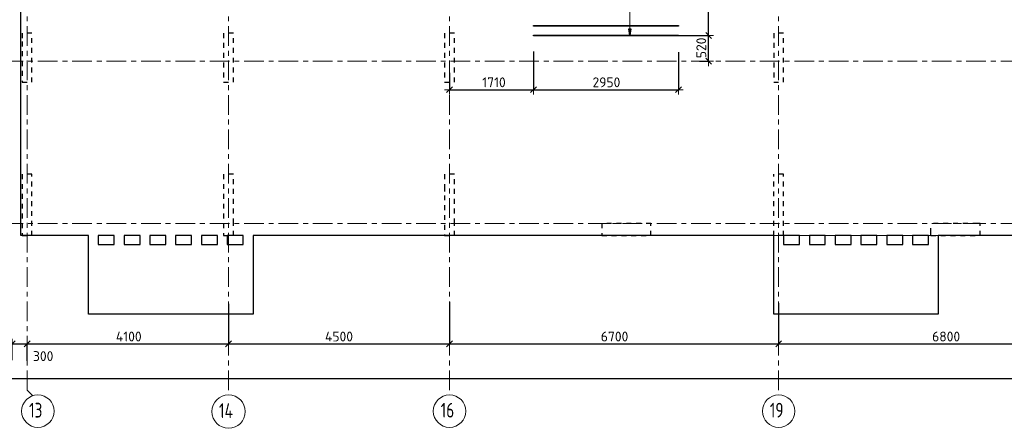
# Model space of a CAD drawing. Header units: metres. Extents: x -38 to 98, y -15 to 21.
# Tile 9 of 124: x 33 to 53, y -4 to 4. Entities that reach past the tile are written whole.
import ezdxf

# ---------------------------------------------------------------- set-up
doc = ezdxf.new("R2010")
doc.units = ezdxf.units.M
doc.header["$PDMODE"] = 65
for name, pattern in [('______11', [0.5, 0.4, -0.05, 0, -0.05]), ('______2', [0.0405, 0.03, -0.0105]), ('______5', [1.1, 0.8, -0.1, 0.1, -0.1])]:
    doc.linetypes.add(name, pattern=pattern)
for name, color, linetype, lineweight in [('XR$2$Осевая линия (1)', 7, '______5', 13), ('XR$2$Размерная линия (1)', 7, 'Continuous', 13), ('XR$4$Перекрытие (1)', 7, 'Continuous', 35), ('XR$4$Размерная линия (1)', 7, 'Continuous', 13)]:
    doc.layers.add(name, color=color, linetype=linetype, lineweight=lineweight)
doc.layers.add('XR$4$Арм.стержн.Доп. Арм верхн.зоны Х', color=7, linetype='Continuous', lineweight=35, true_color=0x8c8cff)
doc.layers.add('XR$6$Стена_ бетон несущ.', color=7, linetype='Continuous', lineweight=70, true_color=0xb4b496)
doc.styles.add('ISOCPEUR', font='txt')
doc.dimstyles.new('DIMSTYLE_3', dxfattribs={"dimtxt": 0.2, "dimasz": 0.2, "dimexe": 0, "dimexo": 0, "dimgap": 0.1, "dimtad": 2, "dimdec": 0, "dimlfac": 1000, "dimrnd": 5, "dimzin": 12, "dimdsep": 46, "dimtxsty": 'ISOCPEUR', "dimblk1": 'ALL_ML_STRICH', "dimblk2": 'ALL_ML_STRICH', "dimsah": 1, "dimcen": 0, "dimclrd": 7, "dimclre": 256, "dimclrt": 7, "dimadec": 0, "dimazin": 0, "dimtfac": 1, "dimtdec": 0, "dimtix": 1, "dimtmove": 2, "dimatfit": 3, "dimfxl": 0, "dimtzin": 0, "dimlwd": 0, "dimlwe": -3, "dimarcsym": 0})
doc.dimstyles.new('DIMSTYLE_33', dxfattribs={"dimtxt": 0.2, "dimasz": 0.2, "dimexe": 0, "dimexo": 0, "dimgap": 0.1, "dimtad": 2, "dimdec": 0, "dimlfac": 1000, "dimrnd": 5, "dimzin": 12, "dimdsep": 46, "dimtxsty": 'ISOCPEUR', "dimblk1": 'ALL_ML_STRICH', "dimblk2": 'ALL_ML_STRICH', "dimsah": 1, "dimcen": 0, "dimclrd": 7, "dimclre": 256, "dimclrt": 7, "dimadec": 0, "dimazin": 0, "dimtfac": 1, "dimtdec": 0, "dimtix": 1, "dimtmove": 2, "dimatfit": 3, "dimfxl": 0, "dimtvp": 1.2, "dimtzin": 0, "dimlwd": 0, "dimlwe": -3, "dimarcsym": 0})
doc.dimstyles.new('DIMSTYLE_4', dxfattribs={"dimtxt": 0.2, "dimasz": 0.2, "dimexe": 0, "dimexo": 0, "dimgap": 0.1, "dimtad": 0, "dimdec": 0, "dimlfac": 1000, "dimrnd": 5, "dimzin": 12, "dimdsep": 46, "dimtxsty": 'ISOCPEUR', "dimblk1": 'ALL_ML_STRICH', "dimblk2": 'ALL_ML_STRICH', "dimsah": 1, "dimcen": 0, "dimclrd": 7, "dimclre": 256, "dimclrt": 7, "dimadec": 0, "dimazin": 0, "dimtfac": 1, "dimtdec": 0, "dimtix": 1, "dimtmove": 2, "dimatfit": 3, "dimfxl": 0, "dimtvp": 1.2, "dimtzin": 0, "dimlwd": 0, "dimlwe": -3, "dimarcsym": 0})

# ---------------------------------------------------------------- blocks, each defined once
blk = doc.blocks.new('ALL_ML_STRICH')
at = {"color": 0, "linetype": 'ByBlock', "lineweight": -2}
for p, q in [((-1, 0), (0.5, 0)), ((-0.3, -0.3), (0.3, 0.3)), ((0, -0.5), (0, 0.5))]:
    blk.add_line(p, q, dxfattribs=at)
blk = doc.blocks.new('*D12')
at = {"layer": 'DEFPOINTS', "color": 7, "linetype": 'Continuous', "lineweight": 13, "transparency": 33554687}
for p in [(0.5, -3.103), (0.5, -3.156), (61.6, -3.14)]:
    blk.add_point(p, dxfattribs=at)
at = {"layer": 'XR$2$Размерная линия (1)', "color": 9, "linetype": 'Continuous', "lineweight": -2, "true_color": 0xc7c7c7, "transparency": 33554687}
for p, q in [((0.5, -3.123), (0.5, -3.156)), ((61.6, -3.156), (61.6, -3.156))]:
    blk.add_line(p, q, dxfattribs=at)
at = {"layer": 'XR$2$Размерная линия (1)', "color": 7, "linetype": 'Continuous', "lineweight": -2, "transparency": 33554687}
blk.add_line((0.5, -3.156), (61.6, -3.156), dxfattribs=at)
at = {"layer": 'XR$2$Размерная линия (1)', "color": 7, "linetype": 'Continuous', "lineweight": 13, "transparency": 33554687, "xscale": 0.2, "yscale": 0.2, "zscale": 0.2, "rotation": 180}
blk.add_blockref('ALL_ML_STRICH', (0.5, -3.156), dxfattribs=at)
at = {"layer": 'XR$2$Размерная линия (1)', "color": 7, "linetype": 'Continuous', "lineweight": 13, "transparency": 33554687, "xscale": 0.2, "yscale": 0.2, "zscale": 0.2}
blk.add_blockref('ALL_ML_STRICH', (61.6, -3.156), dxfattribs=at)
at = {"layer": 'XR$2$Размерная линия (1)', "color": 7, "linetype": 'Continuous', "lineweight": 13, "transparency": 33554687, "insert": (31.1, -3.006), "char_height": 0.2, "width": 1, "attachment_point": 5, "style": 'ISOCPEUR'}
blk.add_mtext('\\A1;{61100}', dxfattribs=at)
blk = doc.blocks.new('*D20')
at = {"layer": 'DEFPOINTS', "color": 7, "linetype": 'Continuous', "lineweight": 13, "transparency": 33554687}
for p in [(32.55, -2.452), (32.55, -2.802), (32.85, -2.818)]:
    blk.add_point(p, dxfattribs=at)
at = {"layer": 'XR$2$Размерная линия (1)', "color": 9, "linetype": 'Continuous', "lineweight": -2, "true_color": 0xc7c7c7, "transparency": 33554687}
for p, q in [((32.55, -2.782), (32.55, -2.452)), ((32.85, -2.798), (32.85, -2.452))]:
    blk.add_line(p, q, dxfattribs=at)
at = {"layer": 'XR$2$Размерная линия (1)', "color": 7, "linetype": 'Continuous', "lineweight": -2, "transparency": 33554687}
blk.add_line((32.55, -2.452), (32.85, -2.452), dxfattribs=at)
at = {"layer": 'XR$2$Размерная линия (1)', "color": 7, "linetype": 'Continuous', "lineweight": 13, "transparency": 33554687, "xscale": 0.2, "yscale": 0.2, "zscale": 0.2, "rotation": 180}
blk.add_blockref('ALL_ML_STRICH', (32.55, -2.452), dxfattribs=at)
at = {"layer": 'XR$2$Размерная линия (1)', "color": 7, "linetype": 'Continuous', "lineweight": 13, "transparency": 33554687, "xscale": 0.2, "yscale": 0.2, "zscale": 0.2}
blk.add_blockref('ALL_ML_STRICH', (32.85, -2.452), dxfattribs=at)
at = {"layer": 'XR$2$Размерная линия (1)', "color": 7, "linetype": 'Continuous', "lineweight": 13, "transparency": 33554687, "insert": (33.178, -2.7), "char_height": 0.2, "width": 0.6, "attachment_point": 5, "style": 'ISOCPEUR'}
blk.add_mtext('\\A1;{300}', dxfattribs=at)
blk = doc.blocks.new('*D21')
at = {"layer": 'DEFPOINTS', "color": 7, "linetype": 'Continuous', "lineweight": 13, "transparency": 33554687}
for p in [(36.95, -1.617), (32.85, -2.452), (32.85, -2.818)]:
    blk.add_point(p, dxfattribs=at)
at = {"layer": 'XR$2$Размерная линия (1)', "color": 9, "linetype": 'Continuous', "lineweight": -2, "true_color": 0xc7c7c7, "transparency": 33554687}
for p, q in [((36.95, -1.637), (36.95, -2.452)), ((32.85, -2.798), (32.85, -2.452))]:
    blk.add_line(p, q, dxfattribs=at)
at = {"layer": 'XR$2$Размерная линия (1)', "color": 7, "linetype": 'Continuous', "lineweight": -2, "transparency": 33554687}
blk.add_line((32.85, -2.452), (36.95, -2.452), dxfattribs=at)
at = {"layer": 'XR$2$Размерная линия (1)', "color": 7, "linetype": 'Continuous', "lineweight": 13, "transparency": 33554687, "xscale": 0.2, "yscale": 0.2, "zscale": 0.2, "rotation": 180}
blk.add_blockref('ALL_ML_STRICH', (32.85, -2.452), dxfattribs=at)
at = {"layer": 'XR$2$Размерная линия (1)', "color": 7, "linetype": 'Continuous', "lineweight": 13, "transparency": 33554687, "xscale": 0.2, "yscale": 0.2, "zscale": 0.2}
blk.add_blockref('ALL_ML_STRICH', (36.95, -2.452), dxfattribs=at)
at = {"layer": 'XR$2$Размерная линия (1)', "color": 7, "linetype": 'Continuous', "lineweight": 13, "transparency": 33554687, "insert": (34.92, -2.302), "char_height": 0.2, "width": 0.8, "attachment_point": 5, "style": 'ISOCPEUR'}
blk.add_mtext('\\A1;{4100}', dxfattribs=at)
blk = doc.blocks.new('*D22')
at = {"layer": 'DEFPOINTS', "color": 7, "linetype": 'Continuous', "lineweight": 13, "transparency": 33554687}
for p in [(41.45, -1.575), (36.95, -1.617), (36.95, -2.452)]:
    blk.add_point(p, dxfattribs=at)
at = {"layer": 'XR$2$Размерная линия (1)', "color": 9, "linetype": 'Continuous', "lineweight": -2, "true_color": 0xc7c7c7, "transparency": 33554687}
for p, q in [((41.45, -1.595), (41.45, -2.452)), ((36.95, -1.637), (36.95, -2.452))]:
    blk.add_line(p, q, dxfattribs=at)
at = {"layer": 'XR$2$Размерная линия (1)', "color": 7, "linetype": 'Continuous', "lineweight": -2, "transparency": 33554687}
blk.add_line((36.95, -2.452), (41.45, -2.452), dxfattribs=at)
at = {"layer": 'XR$2$Размерная линия (1)', "color": 7, "linetype": 'Continuous', "lineweight": 13, "transparency": 33554687, "xscale": 0.2, "yscale": 0.2, "zscale": 0.2, "rotation": 180}
blk.add_blockref('ALL_ML_STRICH', (36.95, -2.452), dxfattribs=at)
at = {"layer": 'XR$2$Размерная линия (1)', "color": 7, "linetype": 'Continuous', "lineweight": 13, "transparency": 33554687, "xscale": 0.2, "yscale": 0.2, "zscale": 0.2}
blk.add_blockref('ALL_ML_STRICH', (41.45, -2.452), dxfattribs=at)
at = {"layer": 'XR$2$Размерная линия (1)', "color": 7, "linetype": 'Continuous', "lineweight": 13, "transparency": 33554687, "insert": (39.2, -2.302), "char_height": 0.2, "width": 0.8, "attachment_point": 5, "style": 'ISOCPEUR'}
blk.add_mtext('\\A1;{4500}', dxfattribs=at)
blk = doc.blocks.new('*D23')
at = {"layer": 'DEFPOINTS', "color": 7, "linetype": 'Continuous', "lineweight": 13, "transparency": 33554687}
for p in [(41.45, -1.575), (48.15, -1.606), (41.45, -2.452)]:
    blk.add_point(p, dxfattribs=at)
at = {"layer": 'XR$2$Размерная линия (1)', "color": 9, "linetype": 'Continuous', "lineweight": -2, "true_color": 0xc7c7c7, "transparency": 33554687}
for p, q in [((41.45, -1.595), (41.45, -2.452)), ((48.15, -1.626), (48.15, -2.452))]:
    blk.add_line(p, q, dxfattribs=at)
at = {"layer": 'XR$2$Размерная линия (1)', "color": 7, "linetype": 'Continuous', "lineweight": -2, "transparency": 33554687}
blk.add_line((41.45, -2.452), (48.15, -2.452), dxfattribs=at)
at = {"layer": 'XR$2$Размерная линия (1)', "color": 7, "linetype": 'Continuous', "lineweight": 13, "transparency": 33554687, "xscale": 0.2, "yscale": 0.2, "zscale": 0.2, "rotation": 180}
blk.add_blockref('ALL_ML_STRICH', (41.45, -2.452), dxfattribs=at)
at = {"layer": 'XR$2$Размерная линия (1)', "color": 7, "linetype": 'Continuous', "lineweight": 13, "transparency": 33554687, "xscale": 0.2, "yscale": 0.2, "zscale": 0.2}
blk.add_blockref('ALL_ML_STRICH', (48.15, -2.452), dxfattribs=at)
at = {"layer": 'XR$2$Размерная линия (1)', "color": 7, "linetype": 'Continuous', "lineweight": 13, "transparency": 33554687, "insert": (44.81, -2.302), "char_height": 0.2, "width": 0.8, "attachment_point": 5, "style": 'ISOCPEUR'}
blk.add_mtext('\\A1;{6700}', dxfattribs=at)
blk = doc.blocks.new('*D24')
at = {"layer": 'DEFPOINTS', "color": 7, "linetype": 'Continuous', "lineweight": 13, "transparency": 33554687}
for p in [(54.95, -1.403), (48.15, -1.606), (48.15, -2.452)]:
    blk.add_point(p, dxfattribs=at)
at = {"layer": 'XR$2$Размерная линия (1)', "color": 9, "linetype": 'Continuous', "lineweight": -2, "true_color": 0xc7c7c7, "transparency": 33554687}
for p, q in [((54.95, -1.423), (54.95, -2.452)), ((48.15, -1.626), (48.15, -2.452))]:
    blk.add_line(p, q, dxfattribs=at)
at = {"layer": 'XR$2$Размерная линия (1)', "color": 7, "linetype": 'Continuous', "lineweight": -2, "transparency": 33554687}
blk.add_line((48.15, -2.452), (54.95, -2.452), dxfattribs=at)
at = {"layer": 'XR$2$Размерная линия (1)', "color": 7, "linetype": 'Continuous', "lineweight": 13, "transparency": 33554687, "xscale": 0.2, "yscale": 0.2, "zscale": 0.2, "rotation": 180}
blk.add_blockref('ALL_ML_STRICH', (48.15, -2.452), dxfattribs=at)
at = {"layer": 'XR$2$Размерная линия (1)', "color": 7, "linetype": 'Continuous', "lineweight": 13, "transparency": 33554687, "xscale": 0.2, "yscale": 0.2, "zscale": 0.2}
blk.add_blockref('ALL_ML_STRICH', (54.95, -2.452), dxfattribs=at)
at = {"layer": 'XR$2$Размерная линия (1)', "color": 7, "linetype": 'Continuous', "lineweight": 13, "transparency": 33554687, "insert": (51.56, -2.302), "char_height": 0.2, "width": 0.8, "attachment_point": 5, "style": 'ISOCPEUR'}
blk.add_mtext('\\A1;{6800}', dxfattribs=at)
blk = doc.blocks.new('*D275')
at = {"layer": 'DEFPOINTS', "color": 7, "linetype": 'Continuous', "lineweight": 13, "transparency": 33554687}
for p in [(43.159, 3.513), (41.45, 3.079), (41.45, 2.719)]:
    blk.add_point(p, dxfattribs=at)
at = {"layer": 'XR$4$Размерная линия (1)', "color": 9, "linetype": 'Continuous', "lineweight": -2, "true_color": 0xc7c7c7, "transparency": 33554687}
for p, q in [((43.159, 3.493), (43.159, 2.719)), ((41.45, 3.059), (41.45, 2.719))]:
    blk.add_line(p, q, dxfattribs=at)
at = {"layer": 'XR$4$Размерная линия (1)', "color": 7, "linetype": 'Continuous', "lineweight": -2, "transparency": 33554687}
blk.add_line((41.45, 2.719), (43.159, 2.719), dxfattribs=at)
at = {"layer": 'XR$4$Размерная линия (1)', "color": 7, "linetype": 'Continuous', "lineweight": 13, "transparency": 33554687, "xscale": 0.2, "yscale": 0.2, "zscale": 0.2, "rotation": 180}
blk.add_blockref('ALL_ML_STRICH', (41.45, 2.719), dxfattribs=at)
at = {"layer": 'XR$4$Размерная линия (1)', "color": 7, "linetype": 'Continuous', "lineweight": 13, "transparency": 33554687, "xscale": 0.2, "yscale": 0.2, "zscale": 0.2}
blk.add_blockref('ALL_ML_STRICH', (43.159, 2.719), dxfattribs=at)
at = {"layer": 'XR$4$Размерная линия (1)', "color": 7, "linetype": 'Continuous', "lineweight": 13, "transparency": 33554687, "insert": (42.355, 2.869), "char_height": 0.2, "width": 0.8, "attachment_point": 5, "style": 'ISOCPEUR'}
blk.add_mtext('\\A1;{1710}', dxfattribs=at)
blk = doc.blocks.new('*D276')
at = {"layer": 'DEFPOINTS', "color": 7, "linetype": 'Continuous', "lineweight": 13, "transparency": 33554687}
for p in [(43.159, 3.513), (46.109, 3.501), (43.159, 2.719)]:
    blk.add_point(p, dxfattribs=at)
at = {"layer": 'XR$4$Размерная линия (1)', "color": 9, "linetype": 'Continuous', "lineweight": -2, "true_color": 0xc7c7c7, "transparency": 33554687}
for p, q in [((43.159, 3.493), (43.159, 2.719)), ((46.109, 3.481), (46.109, 2.719))]:
    blk.add_line(p, q, dxfattribs=at)
at = {"layer": 'XR$4$Размерная линия (1)', "color": 7, "linetype": 'Continuous', "lineweight": -2, "transparency": 33554687}
blk.add_line((43.159, 2.719), (46.109, 2.719), dxfattribs=at)
at = {"layer": 'XR$4$Размерная линия (1)', "color": 7, "linetype": 'Continuous', "lineweight": 13, "transparency": 33554687, "xscale": 0.2, "yscale": 0.2, "zscale": 0.2, "rotation": 180}
blk.add_blockref('ALL_ML_STRICH', (43.159, 2.719), dxfattribs=at)
at = {"layer": 'XR$4$Размерная линия (1)', "color": 7, "linetype": 'Continuous', "lineweight": 13, "transparency": 33554687, "xscale": 0.2, "yscale": 0.2, "zscale": 0.2}
blk.add_blockref('ALL_ML_STRICH', (46.109, 2.719), dxfattribs=at)
at = {"layer": 'XR$4$Размерная линия (1)', "color": 7, "linetype": 'Continuous', "lineweight": 13, "transparency": 33554687, "insert": (44.644, 2.869), "char_height": 0.2, "width": 0.8, "attachment_point": 5, "style": 'ISOCPEUR'}
blk.add_mtext('\\A1;{2950}', dxfattribs=at)
blk = doc.blocks.new('*D314')
at = {"layer": 'DEFPOINTS', "color": 7, "linetype": 'Continuous', "lineweight": 13, "transparency": 33554687}
for p in [(45.971, 3.82), (46.561, 3.3), (46.725, 3.3)]:
    blk.add_point(p, dxfattribs=at)
at = {"layer": 'XR$4$Размерная линия (1)', "color": 9, "linetype": 'Continuous', "lineweight": -2, "true_color": 0xc7c7c7, "transparency": 33554687}
for p, q in [((45.991, 3.82), (46.725, 3.82)), ((46.541, 3.3), (46.725, 3.3))]:
    blk.add_line(p, q, dxfattribs=at)
at = {"layer": 'XR$4$Размерная линия (1)', "color": 7, "linetype": 'Continuous', "lineweight": -2, "transparency": 33554687}
blk.add_line((46.725, 3.3), (46.725, 3.82), dxfattribs=at)
at = {"layer": 'XR$4$Размерная линия (1)', "color": 7, "linetype": 'Continuous', "lineweight": 13, "transparency": 33554687, "xscale": 0.2, "yscale": 0.2, "zscale": 0.2}
for p, rotation in [((46.725, 3.82), 90), ((46.725, 3.3), 270)]:
    blk.add_blockref('ALL_ML_STRICH', p, dxfattribs=dict(at, rotation=rotation))
at = {"layer": 'XR$4$Размерная линия (1)', "color": 7, "linetype": 'Continuous', "lineweight": 13, "transparency": 33554687, "insert": (46.575, 3.57), "char_height": 0.2, "width": 0.6, "attachment_point": 5, "rotation": 90, "style": 'ISOCPEUR'}
blk.add_mtext('\\A1;{520}', dxfattribs=at)
blk = doc.blocks.new('*D315')
at = {"layer": 'DEFPOINTS', "color": 7, "linetype": 'Continuous', "lineweight": 13, "transparency": 33554687}
for p in [(46.007, 6.22), (45.971, 3.82), (46.725, 3.82)]:
    blk.add_point(p, dxfattribs=at)
at = {"layer": 'XR$4$Размерная линия (1)', "color": 9, "linetype": 'Continuous', "lineweight": -2, "true_color": 0xc7c7c7, "transparency": 33554687}
for p, q in [((46.027, 6.22), (46.725, 6.22)), ((45.991, 3.82), (46.725, 3.82))]:
    blk.add_line(p, q, dxfattribs=at)
at = {"layer": 'XR$4$Размерная линия (1)', "color": 7, "linetype": 'Continuous', "lineweight": -2, "transparency": 33554687}
blk.add_line((46.725, 3.82), (46.725, 6.22), dxfattribs=at)
at = {"layer": 'XR$4$Размерная линия (1)', "color": 7, "linetype": 'Continuous', "lineweight": 13, "transparency": 33554687, "xscale": 0.2, "yscale": 0.2, "zscale": 0.2}
for p, rotation in [((46.725, 6.22), 90), ((46.725, 3.82), 270)]:
    blk.add_blockref('ALL_ML_STRICH', p, dxfattribs=dict(at, rotation=rotation))
at = {"layer": 'XR$4$Размерная линия (1)', "color": 7, "linetype": 'Continuous', "lineweight": 13, "transparency": 33554687, "insert": (46.575, 5.02), "char_height": 0.2, "width": 0.8, "attachment_point": 5, "rotation": 90, "style": 'ISOCPEUR'}
blk.add_mtext('\\A1;{2400}', dxfattribs=at)

msp = doc.modelspace()

# ---------------------------------------------------------------- linework, layer by layer
at = {"layer": 'XR$2$Осевая линия (1)', "color": 253, "linetype": '______11', "lineweight": 13, "true_color": 0xa0a0a0, "transparency": 33554687}
for p, q in [((32.85, -3.39), (32.85, 19.78)), ((36.95, -3.39), (36.95, 8.76)), ((41.45, -3.39), (41.45, 8.13)), ((48.15, -3.39), (48.15, 8.13)), ((-2.63, 3.3), (62.6, 3.3)), ((-2.63, 0), (62.6, 0)), ((32.85, -3.39), (32.9702, -3.5102))]:
    msp.add_line(p, q, dxfattribs=at)
at = {"layer": 'XR$2$Осевая линия (1)', "color": 7, "linetype": 'Continuous', "lineweight": 13, "transparency": 33554687}
for centre, radius in [((33.0704, -3.8199), 0.3304), ((36.9521, -3.8291), 0.3396), ((41.4504, -3.8199), 0.3304), ((48.1504, -3.8199), 0.3304)]:
    msp.add_circle(centre, radius, dxfattribs=at)
at = {"layer": 'XR$4$Арм.стержн.Доп. Арм верхн.зоны Х', "color": 7, "linetype": 'Continuous', "lineweight": 13, "transparency": 33554687}
for q in [(45.1206, 6.2202), (45.1206, 3.8202)]:
    msp.add_line((45.1206, 3.8202), q, dxfattribs=at)
at = {"layer": 'XR$4$Арм.стержн.Доп. Арм верхн.зоны Х', "color": 253, "linetype": 'Continuous', "lineweight": -3, "true_color": 0xa0a0a0, "transparency": 33554687}
for q in [(45.0206, 3.8202), (45.2206, 3.8202)]:
    msp.add_line((45.1206, 3.8202), q, dxfattribs=at)
at = {"layer": 'XR$4$Арм.стержн.Доп. Арм верхн.зоны Х', "color": 7, "linetype": 'Continuous', "lineweight": 25, "transparency": 33554687}
for p, q in [((45.1206, 3.8202), (45.1006, 3.9602)), ((45.1006, 3.9602), (45.1406, 3.9602)), ((45.1406, 3.9602), (45.1206, 3.8202))]:
    msp.add_line(p, q, dxfattribs=at)
at = {"layer": 'XR$4$Арм.стержн.Доп. Арм верхн.зоны Х', "color": 34, "linetype": 'Continuous', "lineweight": 25, "transparency": 33554687}
for points in [[(46.1092, 4.0142), (43.1592, 4.0142), (43.1592, 4.0262), (46.1092, 4.0262), (46.1092, 4.0142)], [(46.1092, 3.8142), (43.1592, 3.8142), (43.1592, 3.8262), (46.1092, 3.8262), (46.1092, 3.8142)]]:
    msp.add_lwpolyline(points, dxfattribs=at)
at = {"layer": 'XR$4$Перекрытие (1)', "color": 7, "linetype": 'Continuous', "lineweight": 25, "transparency": 33554687}
for p, q in [((32.725, -0.2498), (32.725, 16.6502)), ((34.1, -0.2498), (32.725, -0.2498)), ((34.1, -0.5098), (34.1, -0.2498)), ((34.3, -0.2498), (34.3, -0.4298)), ((34.625, -0.2498), (34.3, -0.2498)), ((34.625, -0.4298), (34.625, -0.2498)), ((34.825, -0.2498), (34.825, -0.4298)), ((35.15, -0.2498), (34.825, -0.2498)), ((35.15, -0.4298), (35.15, -0.2498)), ((35.35, -0.2498), (35.35, -0.4298)), ((35.675, -0.2498), (35.35, -0.2498)), ((35.675, -0.4298), (35.675, -0.2498)), ((35.875, -0.2498), (35.875, -0.4298)), ((36.2, -0.2498), (35.875, -0.2498)), ((36.2, -0.4298), (36.2, -0.2498)), ((36.4, -0.2498), (36.4, -0.4298)), ((36.725, -0.2498), (36.4, -0.2498)), ((36.725, -0.4298), (36.725, -0.2498)), ((36.925, -0.2498), (36.925, -0.4298)), ((37.25, -0.2498), (36.925, -0.2498)), ((37.25, -0.4298), (37.25, -0.2498)), ((37.45, -0.2498), (37.45, -0.5098)), ((48.05, -0.2498), (37.45, -0.2498)), ((48.05, -0.5098), (48.05, -0.2498)), ((48.25, -0.2498), (48.25, -0.4298)), ((48.575, -0.2498), (48.25, -0.2498)), ((48.575, -0.4298), (48.575, -0.2498)), ((48.775, -0.2498), (48.775, -0.4298)), ((49.1, -0.2498), (48.775, -0.2498)), ((49.1, -0.4298), (49.1, -0.2498)), ((49.3, -0.2498), (49.3, -0.4298)), ((49.625, -0.2498), (49.3, -0.2498)), ((49.625, -0.4298), (49.625, -0.2498)), ((49.825, -0.2498), (49.825, -0.4298)), ((50.15, -0.2498), (49.825, -0.2498)), ((50.15, -0.4298), (50.15, -0.2498)), ((50.35, -0.2498), (50.35, -0.4298)), ((50.675, -0.2498), (50.35, -0.2498)), ((50.675, -0.4298), (50.675, -0.2498)), ((50.875, -0.2498), (50.875, -0.4298)), ((51.2, -0.2498), (50.875, -0.2498)), ((51.2, -0.4298), (51.2, -0.2498)), ((51.4, -0.2498), (51.4, -0.5098)), ((61.85, -0.2498), (51.4, -0.2498)), ((34.1, -1.8498), (34.1, -0.5098)), ((34.3, -0.4298), (34.625, -0.4298)), ((34.825, -0.4298), (35.15, -0.4298)), ((35.35, -0.4298), (35.675, -0.4298)), ((35.875, -0.4298), (36.2, -0.4298)), ((36.4, -0.4298), (36.725, -0.4298)), ((36.925, -0.4298), (37.25, -0.4298)), ((37.45, -0.5098), (37.45, -1.8498)), ((48.05, -1.8498), (48.05, -0.5098)), ((48.25, -0.4298), (48.575, -0.4298)), ((48.775, -0.4298), (49.1, -0.4298)), ((49.3, -0.4298), (49.625, -0.4298)), ((49.825, -0.4298), (50.15, -0.4298)), ((50.35, -0.4298), (50.675, -0.4298)), ((50.875, -0.4298), (51.2, -0.4298)), ((51.4, -0.5098), (51.4, -1.8498)), ((37.45, -1.8498), (34.1, -1.8498)), ((51.4, -1.8498), (48.05, -1.8498))]:
    msp.add_line(p, q, dxfattribs=at)
at = {"layer": 'XR$4$Перекрытие (1)', "color": 7, "linetype": '______2', "lineweight": 18, "transparency": 33554687}
for p, q in [((48.05, -0.2498), (48.25, -0.2498)), ((48.25, -0.2498), (48.05, -0.2498)), ((48.575, -0.2498), (48.775, -0.2498)), ((48.775, -0.2498), (48.575, -0.2498)), ((49.1, -0.2498), (49.3, -0.2498)), ((49.3, -0.2498), (49.1, -0.2498)), ((49.625, -0.2498), (49.825, -0.2498)), ((49.825, -0.2498), (49.625, -0.2498)), ((50.15, -0.2498), (50.35, -0.2498)), ((50.35, -0.2498), (50.15, -0.2498)), ((50.675, -0.2498), (50.875, -0.2498)), ((50.875, -0.2498), (50.675, -0.2498)), ((51.2, -0.2498), (51.4, -0.2498)), ((51.4, -0.2498), (51.2, -0.2498))]:
    msp.add_line(p, q, dxfattribs=at)
at = {"layer": 'XR$6$Стена_ бетон несущ.', "color": 253, "linetype": '______2', "lineweight": -3, "true_color": 0xa0a0a0, "transparency": 33554687}
for p, q in [((32.95, 3.87), (32.75, 3.87)), ((32.75, 3.87), (32.75, 3.7)), ((32.95, 2.87), (32.95, 3.87)), ((37.05, 3.87), (36.85, 3.87)), ((36.85, 3.87), (36.85, 2.87)), ((37.05, 2.87), (37.05, 3.87)), ((41.55, 3.87), (41.35, 3.87)), ((41.35, 3.87), (41.35, 2.87)), ((41.55, 2.87), (41.55, 3.87)), ((48.25, 3.87), (48.05, 3.87)), ((48.05, 3.87), (48.05, 2.87)), ((48.25, 2.87), (48.25, 3.87)), ((32.75, 3.7), (32.75, 3.7)), ((32.75, 3.7), (32.75, 2.87)), ((32.75, 2.87), (32.95, 2.87)), ((36.85, 2.87), (37.05, 2.87)), ((41.35, 2.87), (41.55, 2.87)), ((48.05, 2.87), (48.25, 2.87)), ((32.95, 1), (32.75, 1)), ((32.75, 1), (32.75, -0.25)), ((32.95, -0.25), (32.95, 1)), ((37.05, 1), (36.85, 1)), ((36.85, 1), (36.85, 0)), ((37.05, 0), (37.05, 1)), ((41.55, 1), (41.35, 1)), ((41.35, 1), (41.35, 0.75)), ((41.55, 0), (41.55, 1)), ((48.25, 1), (48.05, 1)), ((48.05, -0.25), (48.05, 1)), ((48.25, -0.25), (48.25, 1)), ((41.35, 0.75), (41.35, 0.57)), ((41.35, 0.57), (41.35, -0.25)), ((36.85, 0), (36.85, -0.25)), ((37.05, -0.25), (37.05, 0)), ((41.55, -0.25), (41.55, 0)), ((45.55, 0), (44.55, 0)), ((44.55, 0), (44.55, -0.25)), ((45.55, -0.25), (45.55, 0)), ((51.2497, -0.2), (51.2497, 0)), ((52.1998, 0), (51.2497, 0)), ((52.25, 0), (52.1998, 0)), ((52.25, -0.25), (52.25, 0)), ((51.2497, -0.25), (51.2497, -0.2)), ((32.75, -0.25), (32.95, -0.25)), ((36.85, -0.25), (37.05, -0.25)), ((41.35, -0.25), (41.55, -0.25)), ((44.55, -0.25), (45.55, -0.25)), ((48.25, -0.25), (48.05, -0.25)), ((51.2497, -0.25), (52.25, -0.25))]:
    msp.add_line(p, q, dxfattribs=at)

# ---------------------------------------------------------------- texts
at = {"layer": 'XR$2$Осевая линия (1)', "color": 7, "linetype": 'Continuous', "lineweight": 13, "transparency": 33554687, "char_height": 0.3, "attachment_point": 7, "style": 'ISOCPEUR'}
for s, insert, width in [('\\W0.75;13', (32.8904, -3.9504), 0.472281), ('\\W0.76;14', (36.7571, -3.9596), 0.504562), ('\\W0.75;16', (41.2704, -3.9504), 0.472281), ('\\W0.75;19', (47.9704, -3.9504), 0.472281)]:
    msp.add_mtext(s, dxfattribs=dict(at, insert=insert, width=width))

# ---------------------------------------------------------------- dimensions: what is measured, and where the dimension line sits
at = {"layer": 'XR$2$Размерная линия (1)', "color": 7, "linetype": 'Continuous', "lineweight": 13, "transparency": 33554687}
for base, p1, p2, dimstyle, picture, middle in [((54.95, -2.452), (48.15, -1.6259), (54.95, -1.4227), 'DIMSTYLE_3', '*D24', (51.56, -2.302)), ((41.45, -2.452), (36.95, -1.6372), (41.45, -1.5948), 'DIMSTYLE_3', '*D22', (39.2, -2.302)), ((48.15, -2.452), (41.45, -1.5948), (48.15, -1.6259), 'DIMSTYLE_3', '*D23', (44.81, -2.302)), ((36.95, -2.452), (32.85, -2.7982), (36.95, -1.6372), 'DIMSTYLE_3', '*D21', (34.92, -2.302)), ((32.85, -2.452), (32.55, -2.7816), (32.85, -2.7982), 'DIMSTYLE_4', '*D20', (33.1784, -2.6996)), ((61.6, -3.1563), (0.5, -3.1233), (61.6, -3.1563), 'DIMSTYLE_3', '*D12', (31.1, -3.0063))]:
    dim = msp.add_linear_dim(base=base, p1=p1, p2=p2, dimstyle=dimstyle, override={"dimpost": '<>', "dimclrd": 7, "dimclre": 9, "dimclrt": 7, "dimlwd": 0, "dimlwe": 65533}, dxfattribs=at)
    dim.commit()
    dim.dimension.update_dxf_attribs({"geometry": picture, "text_midpoint": middle, "dimtype": 160})
at = {"layer": 'XR$4$Размерная линия (1)', "color": 7, "linetype": 'Continuous', "lineweight": 13, "transparency": 33554687}
for base, p1, p2, dimstyle, picture, middle in [((46.7247, 6.2202), (45.9912, 3.8202), (46.0269, 6.2202), 'DIMSTYLE_3', '*D315', (46.5747, 5.0202)), ((46.7247, 3.8202), (46.5411, 3.3), (45.9912, 3.8202), 'DIMSTYLE_33', '*D314', (46.5747, 3.5701))]:
    dim = msp.add_linear_dim(base=base, p1=p1, p2=p2, angle=90, dimstyle=dimstyle, override={"dimpost": '<>', "dimclrd": 7, "dimclre": 9, "dimclrt": 7, "dimlwd": 0, "dimlwe": 65533}, dxfattribs=at)
    dim.commit()
    dim.dimension.update_dxf_attribs({"geometry": picture, "text_midpoint": middle, "dimtype": 160})
for base, p1, p2, picture, middle in [((43.1592, 2.7193), (41.45, 3.059), (43.1592, 3.4931), '*D275', (42.3546, 2.8693)), ((46.1092, 2.7193), (43.1592, 3.4931), (46.1092, 3.4807), '*D276', (44.6442, 2.8693))]:
    dim = msp.add_linear_dim(base=base, p1=p1, p2=p2, dimstyle='DIMSTYLE_3', override={"dimpost": '<>', "dimclrd": 7, "dimclre": 9, "dimclrt": 7, "dimlwd": 0, "dimlwe": 65533}, dxfattribs=at)
    dim.commit()
    dim.dimension.update_dxf_attribs({"geometry": picture, "text_midpoint": middle, "dimtype": 160})

doc.saveas('drawing.dxf')
